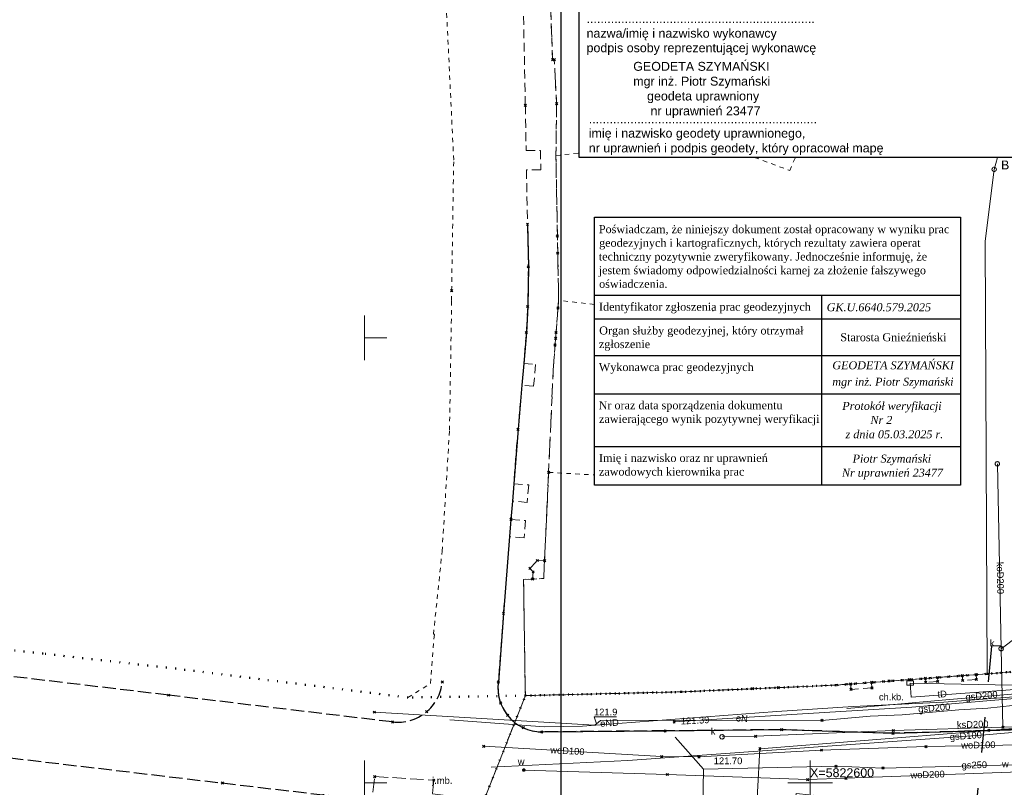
# Model space of a CAD drawing. Extents: x 6472695 to 6473494, y 5822279 to 5823456.
# Tile 6 of 49: x 6472761 to 6472872, y 5822599 to 5822686. Entities that reach past the tile are written whole.
import ezdxf
from ezdxf.enums import TextEntityAlignment as Align

# ---------------------------------------------------------------- set-up
doc = ezdxf.new("R2010")
doc.units = 0
for name, pattern in [('ACAD_ISO02W100', [15, 12, -3]), ('KROPK2', [1, 0.05, -0.95]), ('PRZER1-1', [1, 0.5, -0.5]), ('PRZER2-1', [1.5, 1, -0.5]), ('PRZER3-1', [2, 1.5, -0.5])]:
    doc.linetypes.add(name, pattern=pattern)
doc.layers.get('0').update_dxf_attribs({"color": 253, "linetype": 'CONTINUOUS'})
for name, color, linetype, lineweight in [('EGDE', 253, 'CONTINUOUS', 18), ('EGDE_O', 253, 'CONTINUOUS', 18), ('EGPG', 253, 'CONTINUOUS', 18), ('EGUG', 253, 'CONTINUOUS', 18), ('EGUG_O', 253, 'CONTINUOUS', 18), ('GESJAE', 253, 'CONTINUOUS', 50), ('GSPPRB', 253, 'CONTINUOUS', 18), ('GUPPRZ_O', 253, 'CONTINUOUS', 18), ('OTKC', 253, 'CONTINUOUS', 18), ('OTKC_O', 253, 'CONTINUOUS', 18), ('OTKJ', 7, 'CONTINUOUS', 30), ('OTKJ_O', 253, 'CONTINUOUS', 18), ('OTKK', 7, 'CONTINUOUS', 30), ('Ramka sekcyjna', 253, 'CONTINUOUS', 18), ('SUCP', 253, 'CONTINUOUS', 18), ('SUEP', 253, 'CONTINUOUS', 18), ('SUEP_O', 253, 'CONTINUOUS', 18), ('SUGP', 253, 'CONTINUOUS', 18), ('SUGP_O', 253, 'CONTINUOUS', 18), ('SUKP', 253, 'CONTINUOUS', 18), ('SUKP_O', 253, 'CONTINUOUS', 18), ('SUKS', 253, 'CONTINUOUS', 18), ('SUKS_O', 253, 'CONTINUOUS', 18), ('SUPW', 253, 'CONTINUOUS', 18), ('SUPW_O', 253, 'CONTINUOUS', 18), ('SUTP', 253, 'CONTINUOUS', 18), ('SUTP_O', 253, 'CONTINUOUS', 18), ('SUWP', 253, 'CONTINUOUS', 18), ('SUWP_O', 253, 'CONTINUOUS', 18), ('SUWW', 253, 'CONTINUOUS', 18), ('SUWW_O', 253, 'CONTINUOUS', 18)]:
    doc.layers.add(name, color=color, linetype=linetype, lineweight=lineweight)
doc.styles.add('Arial', font='Arial')

# ---------------------------------------------------------------- blocks, each defined once
blk = doc.blocks.new('D_GSPPRB0')
at = {"color": 0, "lineweight": 18}
for points in [[(-0.12726, -0.12726), (0.12726, 0.12726)], [(-0.12726, 0.12726), (0.12726, -0.12726)]]:
    blk.add_lwpolyline(points, dxfattribs=at)
blk = doc.blocks.new('D_GEPPGD1_2')
blk.add_hatch(color=0).paths.add_polyline_path([(0, -0.045), (0.013906, -0.042798), (0.02645, -0.036406), (0.036406, -0.02645), (0.042798, -0.013906), (0.045, 0), (0.042798, 0.013906), (0.036406, 0.02645), (0.02645, 0.036406), (0.013906, 0.042798), (0, 0.045), (-0.013906, 0.042798), (-0.02645, 0.036406), (-0.036406, 0.02645), (-0.042798, 0.013906), (-0.045, 0), (-0.042798, -0.013906), (-0.036406, -0.02645), (-0.02645, -0.036406), (-0.013906, -0.042798)])
blk = doc.blocks.new('D_GUPKSD1_1')
at = {"color": 0}
blk.add_lwpolyline([(0, 0.25), (0.064705, 0.241481), (0.125, 0.216506), (0.176777, 0.176777), (0.216506, 0.125), (0.241481, 0.064705), (0.25, 0), (0.241481, -0.064705), (0.216506, -0.125), (0.176777, -0.176777), (0.125, -0.216506), (0.064705, -0.241481), (0, -0.25), (-0.064705, -0.241481), (-0.125, -0.216506), (-0.176777, -0.176777), (-0.216506, -0.125), (-0.241481, -0.064705), (-0.25, 0), (-0.241481, 0.064705), (-0.216506, 0.125), (-0.176777, 0.176777), (-0.125, 0.216506), (-0.064705, 0.241481)], close=True, dxfattribs=at)
blk = doc.blocks.new('D_GUPIWZ1_1')
at = {"color": 0}
blk.add_lwpolyline([(0, 0.25), (0.064705, 0.241481), (0.125, 0.216506), (0.176777, 0.176777), (0.216506, 0.125), (0.241481, 0.064705), (0.25, 0), (0.241481, -0.064705), (0.216506, -0.125), (0.176777, -0.176777), (0.125, -0.216506), (0.064705, -0.241481), (0, -0.25), (-0.064705, -0.241481), (-0.125, -0.216506), (-0.176777, -0.176777), (-0.216506, -0.125), (-0.241481, -0.064705), (-0.25, 0), (-0.241481, 0.064705), (-0.216506, 0.125), (-0.176777, 0.176777), (-0.125, 0.216506), (-0.064705, 0.241481)], close=True, dxfattribs=at)
blk = doc.blocks.new('D_GUPWZA1')
blk.add_hatch(color=0).paths.add_polyline_path([(-0.2, 0), (-0.193185, -0.051764), (-0.173205, -0.1), (-0.141421, -0.141421), (-0.1, -0.173205), (-0.051764, -0.193185), (0, -0.2), (0.051764, -0.193185), (0.1, -0.173205), (0.141421, -0.141421), (0.173205, -0.1), (0.193185, -0.051764), (0.2, 0), (0.193185, 0.051764), (0.173205, 0.1), (0.141421, 0.141421), (0.1, 0.173205), (0.051764, 0.193185), (0, 0.2), (-0.051764, 0.193185), (-0.1, 0.173205), (-0.141421, 0.141421), (-0.173205, 0.1), (-0.193185, 0.051764)])
blk = doc.blocks.new('D_GUPIWZ1_3')
at = {"color": 0}
blk.add_lwpolyline([(0.375, -0.25), (-0.375, -0.25), (-0.375, 0.25), (0.375, 0.25)], close=True, dxfattribs=at)
blk = doc.blocks.new('D_GEPPGD1_1')
at = {"color": 0}
blk.add_lwpolyline([(0, 0.25), (0.077254, 0.237764), (0.146946, 0.202254), (0.202254, 0.146946), (0.237764, 0.077254), (0.25, 0), (0.237764, -0.077254), (0.202254, -0.146946), (0.146946, -0.202254), (0.077254, -0.237764), (0, -0.25), (-0.077254, -0.237764), (-0.146946, -0.202254), (-0.202254, -0.146946), (-0.237764, -0.077254), (-0.25, 0), (-0.237764, 0.077254), (-0.202254, 0.146946), (-0.146946, 0.202254), (-0.077254, 0.237764)], close=True, dxfattribs=at)
blk = doc.blocks.new('G$C47A62AB3')
blk.add_line((25.95, -27.43), (25.95, -72.24))
at = {"linetype": 'ACAD_ISO02W100', "lineweight": 106}
blk.add_line((66.1, -77.36), (105.46, -77.36), dxfattribs=at)
blk.add_lwpolyline([(0, 0), (120.69, 0), (120.69, -195.14), (0.03, -195.14)], close=True)
at = {"color": 7}
for points in [[(-0.14, -10.54), (120.59, -10.54)], [(60.88, -148.28), (60.88, -10.54)], [(0.03, -21.03), (120.77, -21.03)], [(0.03, -27.43), (120.77, -27.43)], [(120.59, -33.83), (25.95, -33.83)], [(0.03, -40.23), (120.59, -40.23)], [(120.77, -46.64), (25.95, -46.64)], [(-0.14, -53.04), (120.59, -53.04)], [(120.77, -59.44), (0.03, -59.44)], [(120.77, -65.84), (26.21, -65.84)], [(120.77, -72.24), (0.03, -72.24)], [(0.03, -82.73), (120.59, -82.73)], [(0.03, -99.77), (120.59, -99.77)], [(0.03, -106.17), (120.59, -106.17)], [(-0.14, -112.57), (120.59, -112.57)], [(0, -118.97), (120.59, -118.97)], [(0.03, -125.37), (120.59, -125.37)], [(0.03, -131.77), (120.59, -131.77)], [(0.03, -138.17), (120.59, -138.17)]]:
    blk.add_lwpolyline(points, dxfattribs=at)
for points in [[(-0.04, -148.28), (120.69, -148.28)], [(120.59, -195.14), (0.03, -195.14)]]:
    blk.add_lwpolyline(points)
at = {"color": 7, "attachment_point": 1, "style": 'Arial'}
for s, insert, char_height, width in [('{\\fArial|b1|i0|c238|p34;MAPA DO CELÓW PROJEKTOWYCH}', (29.68, -2.04), 2.5, 64.9903), ('{\\fArial|b1|i0|c238|p34;Oznaczenie kancelaryjne zgłoszenia}', (0.87, -12.27), 2.5, 64.9903), ('{\\fArial|b1|i0|c238|p34;GK.U.6640.579.2025}', (62.07, -14.43), 2.5, 64.9903), ('{\\fArial|b1|i0|c238|p34;pracy geodezyjnej}', (0.87, -16.72), 2.5, 64.9903), ('{\\fArial|b1|i0|c238|p34;Nazwa miejscowości}', (1.08, -22.94), 2.5, 64.9903), ('{\\fArial|b1|i0|c238|p34;Gniezno}', (62.07, -22.94), 2.5, 64.9903), ('{\\fArial|b1|i0|c238|p34;identyfikator}', (27.34, -29.37), 2.5, 64.9903), ('{\\fArial|b1|i0|c238|p34;300301_1}', (62.11, -29.37), 2.5, 64.9903), ('{\\fArial|b1|i0|c238|p34;ewidencyjna}', (1.43, -33.08), 2.5, 64.9903), ('{\\fArial|b1|i0|c238|p34;nazwa}', (27.34, -35.75), 2.5, 64.9903), ('{\\fArial|b1|i0|c238|p34;Gniezno}', (62.26, -35.75), 2.5, 64.9903), ('{\\fArial|b1|i0|c238|p34;identyfikator}', (27.34, -42.18), 2.5, 64.9903), ('{\\fArial|b1|i0|c238|p34;0001}', (62.33, -42.18), 2.5, 64.9903), ('{\\fArial|b1|i0|c238|p34;ewidencyjny}', (1.22, -46.19), 2.5, 64.9903), ('{\\fArial|b1|i0|c238|p34;Gniezno}', (61.97, -48.56), 2.5, 64.9903), ('{\\fArial|b1|i0|c238|p34;nazwa}', (27.34, -48.56), 2.5, 64.9903), ('{\\fArial|b1|i0|c238|p34;1:500}', (62.36, -54.93), 2.5, 64.9903), ('{\\fArial|b1|i0|c238|p34;Nazwa układu}', (1.22, -61.55), 2.5, 64.9903), ('{\\fArial|b1|i0|c238|p34;prostokątnych}', (26.96, -61.34), 2.5, 64.9903), ('{\\fArial|b1|i0|c238|p34;2000 południk 18}', (61.98, -61.28), 2.5, 64.9903), ('{\\fArial|b1|i0|c238|p34;współrzędnych}', (0.44, -65.4), 2.5, 64.9903), ('{\\fArial|b1|i0|c238|p34;układu wysokości}', (26.96, -67.76), 2.5, 64.9903), ('{\\fArial|b1|i0|c238|p34;PL-EVRF-2007NH}', (62.22, -67.78), 2.5, 64.9903), ('{\\fArial|b1|i0|c238|p34;Oznaczenie granic obszaru, który }', (1.21, -74.15), 2.5, 64.9903), ('{\\fArial|b1|i0|c238|p34;był przedmiotem aktualizacji }', (1.21, -78.25), 2.5, 64.9903), ('{\\fArial|b0|i0|c238|p34;Informacja o służebnościach gruntowych}', (1.06, -84.53), 2.35, 64.9903), ('{\\fArial|b0|i0|c238|p34;Wykonanie niniejszej mapy nie było poprzedzone}', (61.93, -86.04), 1.8, 64.9903), ('{\\fArial|b0|i0|c238|p34;mających wpływ na zagospodarowanie}', (1.06, -88.18), 2.35, 64.9903), ('{\\fArial|b0|i0|c238|p34;ustaleniami dotyczącymi ewentualnych służebności}', (61.93, -88.94), 1.8, 64.9903), ('{\\fArial|b0|i0|c238|p34;gruntów, zlokalizowanych w granicach}', (1.06, -91.88), 2.35, 64.9903), ('{\\fArial|b0|i0|c238|p34;gruntowych, obciążających grunty położone w}', (61.93, -91.76), 1.8, 64.9903), ('{\\fArial|b0|i0|c238|p34;granicach projektowanej inwestycji budowlanej.}', (61.93, -94.66), 1.8, 64.9903), ('{\\fArial|b0|i0|c238|p34;projektowanej inwestycji}', (1.06, -95.56), 2.35, 64.9903), ('{\\fArial|b1|i0|c238|p34;Data opracowania mapy}', (1.18, -101.7), 2.5, 64.9903), ('{\\fArial|b1|i0|c238|p34;19 lutego 2025 r.}', (62.03, -101.7), 2.5, 64.9903), ('{\\fArial|b1|i0|c238|p34;Arkusz mapy ewid. nr}', (1.07, -108.13), 2.5, 64.9903), ('{\\fArial|b1|i0|c238|p34;10, 20, 28}', (62.04, -108.13), 2.5, 64.9903), ('{\\fArial|b1|i0|c238|p34;wg zasięgu}', (62.06, -114.55), 2.5, 64.9903), ('{\\fArial|b1|i0|c238|p34;Wyszyńskiego, 3 Maja, Dąbrówki}', (62.18, -120.98), 2.5, 64.9903), ('{\\fArial|b1|i0|c238|p34;Księga Wieczysta nr}', (1.34, -127.34), 2.5, 64.9903), ('{\\fArial|b1|i0|c238|p34;wg zasięgu}', (62.2, -127.34), 2.5, 64.9903), ('{\\fArial|b1|i0|c238|p34;Powierzchnia }', (1.34, -133.75), 2.5, 64.9903), ('{\\fArial|b1|i0|c238|p34;wg zasięgu}', (62.23, -133.75), 2.5, 64.9903), ('{\\fArial|b1|i0|c238|p34;6.180.17.14.1.3}', (62.12, -140.14), 2.5, 50.9014)]:
    blk.add_mtext(s, dxfattribs=dict(at, insert=insert, char_height=char_height, width=width))
at = {"attachment_point": 1, "style": 'Arial'}
for s, insert, char_height, width in [('{\\fArial|b1|i0|c238|p34;Jednostka}', (1.36, -29.37), 2.5, 64.9903), ('{\\fArial|b1|i0|c238|p34;Obręb}', (1.15, -42.18), 2.5, 64.9903), ('{\\fArial|b1|i0|c238|p34;Skala mapy}', (1.22, -55.02), 2.5, 64.9903), ('{\\fArial|b1|i0|c238|p34;Działka nr}', (1.35, -114.55), 2.5, 64.9903), ('{\\fArial|b1|i0|c238|p34;Ulica}', (1.35, -120.98), 2.5, 64.9903), ('{\\fArial|b1|i0|c238|p34;Sekcja nr}', (1.21, -140.14), 2.5, 20.0609), ('{\\fArial|b0|i0|c238|p34;..................................................................}', (1.68, -162.96), 2, 64.9903), ('{\\fArial|b0|i0|c238|p34;nazwa/imię i nazwisko wykonawcy}', (1.68, -166.24), 2, 64.9903), ('{\\fArial|b0|i0|c238|p34;podpis osoby reprezentującej wykonawcę}', (1.68, -169.51), 2, 64.9903), ('{\\fArial|b0|i0|c238|p34;..................................................................}', (2.18, -185.46), 2, 64.9903), ('{\\fArial|b0|i0|c238|p34;imię i nazwisko geodety uprawnionego,}', (2.18, -188.7), 2, 64.9903), ('{\\fArial|b0|i0|c238|p34;nr uprawnień i podpis geodety, który opracował mapę}', (2.18, -192.01), 2, 71.3822)]:
    blk.add_mtext(s, dxfattribs=dict(at, insert=insert, char_height=char_height, width=width))

msp = doc.modelspace()

# ---------------------------------------------------------------- linework, layer by layer
for points in [[(6472822.06, 5822771.79), (6473122.06, 5822771.79), (6473122.06, 5822561.79), (6472822.06, 5822561.79)], [(6472825.79, 5822663.56), (6472866.89, 5822663.56), (6472866.89, 5822633.43), (6472825.79, 5822633.43)]]:
    msp.add_lwpolyline(points, close=True)
for points in [[(6472825.79, 5822654.78), (6472866.89, 5822654.78)], [(6472851.33, 5822633.43), (6472851.33, 5822654.78)], [(6472825.79, 5822652.11), (6472866.89, 5822652.11)], [(6472825.79, 5822648), (6472866.89, 5822648)], [(6472825.79, 5822643.71), (6472866.89, 5822643.71)], [(6472825.79, 5822637.79), (6472866.89, 5822637.79)]]:
    msp.add_lwpolyline(points)
at = {"linetype": 'PRZER1-1', "ltscale": 8}
msp.add_lwpolyline([(6472903.41, 5822616.65), (6472870.37, 5822615.35), (6472867.43, 5822584.77), (6472899.01, 5822582.35)], dxfattribs=at)
at = {"layer": 'EGDE', "linetype": 'Continuous'}
for points in [[(6472872.52, 5822612.46), (6472869.89, 5822612.25), (6472869.66, 5822660.85), (6472870.66, 5822668.92), (6472871.05, 5822670.26)], [(6472881.1, 5822584.87), (6472863.57, 5822586.95), (6472863.59, 5822587.09), (6472854.94, 5822588.18), (6472854.96, 5822588.31), (6472849.39, 5822589), (6472849.38, 5822588.89), (6472839.21, 5822590.05), (6472839.23, 5822590.26), (6472832.25, 5822591.13), (6472832.23, 5822590.93), (6472824.35, 5822591.85), (6472816.77, 5822592.74), (6472816.79, 5822592.96), (6472813.62, 5822593.33), (6472810.91, 5822591.76), (6472818.04, 5822609.8), (6472835.53, 5822610.22), (6472852.86, 5822610.98), (6472869.89, 5822612.25), (6472872.52, 5822612.46)]]:
    msp.add_lwpolyline(points, dxfattribs=at)
at = {"layer": 'EGUG', "linetype": 'PRZER1-1'}
for points in [[(6472804.86, 5822609.59), (6472807.39, 5822611.17), (6472807.83, 5822616.7), (6472807.73, 5822616.7), (6472808.7, 5822626.03), (6472809.53, 5822639.62), (6472809.77, 5822654.17), (6472809.77, 5822655.29), (6472809.94, 5822666.27), (6472810, 5822669.97), (6472809.01, 5822690.62), (6472807.36, 5822697.54), (6472803.31, 5822704.86), (6472796.55, 5822711.79), (6472785.9, 5822722.07), (6472772.38, 5822730.63), (6472763.06, 5822732.2)], [(6472820.74, 5822691.29), (6472821.09, 5822681.23), (6472821.28, 5822681.24), (6472821.55, 5822676.29), (6472821.47, 5822670.45), (6472821.78, 5822654.2), (6472821.19, 5822646.85), (6472820.65, 5822634.88), (6472820.1, 5822622.95), (6472817.84, 5822622.86), (6472818.04, 5822609.8)], [(6472825.79, 5822653.74), (6472821.78, 5822654.2), (6472821.47, 5822670.45), (6472824.09, 5822670.77)], [(6472843.76, 5822670.26), (6472847.73, 5822668.79), (6472848.34, 5822670.26)], [(6472872.52, 5822612.46), (6472869.89, 5822612.25), (6472852.86, 5822610.98), (6472835.53, 5822610.22), (6472818.04, 5822609.8), (6472817.84, 5822622.86), (6472820.1, 5822622.95), (6472820.65, 5822634.88), (6472825.79, 5822634.59)], [(6472881.1, 5822584.87), (6472863.57, 5822586.95), (6472863.59, 5822587.09), (6472854.94, 5822588.18), (6472854.96, 5822588.31), (6472849.39, 5822589), (6472849.38, 5822588.89), (6472839.21, 5822590.05), (6472839.23, 5822590.26), (6472832.25, 5822591.13), (6472832.23, 5822590.93), (6472824.35, 5822591.85), (6472816.77, 5822592.74), (6472816.79, 5822592.96), (6472813.62, 5822593.33), (6472810.91, 5822591.76), (6472818.04, 5822609.8), (6472835.53, 5822610.22), (6472852.86, 5822610.98), (6472869.89, 5822612.25), (6472872.52, 5822612.46)]]:
    msp.add_lwpolyline(points, dxfattribs=at)
at = {"layer": 'GESJAE', "linetype": 'KROPK2'}
for points in [[(6472872.52, 5822612.46), (6472869.89, 5822612.25), (6472852.86, 5822610.98), (6472835.53, 5822610.22), (6472818.04, 5822609.8), (6472804.86, 5822609.59), (6472778.84, 5822612.83), (6472763.92, 5822614.52), (6472750.27, 5822616.06), (6472748.9, 5822617.61), (6472751.23, 5822637.02), (6472752.12, 5822646), (6472754.16, 5822662.09), (6472757.15, 5822684.84), (6472758.87, 5822698.32)], [(6472785.46, 5822528.85), (6472789.96, 5822539.72), (6472794.03, 5822549.68), (6472798.46, 5822560.5), (6472802.42, 5822570.25), (6472802.32, 5822570.29), (6472803.48, 5822573.16), (6472803.58, 5822573.12), (6472809.87, 5822588.7), (6472809.67, 5822588.78), (6472810.91, 5822591.76), (6472818.04, 5822609.8), (6472835.53, 5822610.22), (6472852.86, 5822610.98), (6472869.89, 5822612.25), (6472872.52, 5822612.46)]]:
    msp.add_lwpolyline(points, dxfattribs=at)
at = {"layer": 'GUPPRZ_O', "linetype": 'Continuous', "flags": 128}
for points in [[(6472871.44, 5822615.07), (6472875.26, 5822617.95), (6472878.34, 5822617.95)], [(6472826.01, 5822606.64), (6472825.75, 5822607.42), (6472828.27, 5822607.42)]]:
    msp.add_lwpolyline(points, dxfattribs=at)
at = {"layer": 'OTKC', "linetype": 'PRZER2-1'}
msp.add_lwpolyline([(6472872.52, 5822612.46), (6472869.89, 5822612.25), (6472868.63, 5822612.16), (6472868.67, 5822611.61), (6472867.13, 5822611.5), (6472867.08, 5822612.04), (6472864.29, 5822611.84), (6472864.33, 5822611.39), (6472862.98, 5822611.29), (6472862.94, 5822611.74), (6472861.15, 5822611.6), (6472858.85, 5822611.43), (6472856.9, 5822611.29), (6472856.94, 5822610.67), (6472854.6, 5822610.5), (6472854.55, 5822611.11), (6472852.86, 5822610.98), (6472846.43, 5822610.7), (6472843.55, 5822610.57), (6472835.53, 5822610.22), (6472818.04, 5822609.8), (6472817.84, 5822622.86), (6472818.85, 5822622.9), (6472818.92, 5822623.71), (6472818.55, 5822624.09), (6472819.4, 5822624.98), (6472820.2, 5822624.95), (6472820.65, 5822634.88), (6472821.19, 5822646.85), (6472821.38, 5822649.19), (6472821.44, 5822649.94), (6472821.49, 5822650.59), (6472821.71, 5822653.33), (6472821.78, 5822654.2), (6472821.68, 5822659.5), (6472821.64, 5822661.43), (6472821.6, 5822663.78), (6472821.47, 5822670.45), (6472821.55, 5822676.29), (6472821.28, 5822681.24), (6472821.09, 5822681.23), (6472820.74, 5822691.29)], dxfattribs=at)
for points in [[(6472817.78, 5822689.14), (6472818.04, 5822676.1), (6472818.13, 5822671.05), (6472819.74, 5822671.05), (6472819.78, 5822668.87), (6472818.17, 5822668.86), (6472818.28, 5822662.75), (6472818.38, 5822657.97), (6472818.31, 5822653.51), (6472818.16, 5822650.59), (6472817.86, 5822647.12), (6472819.18, 5822647.01), (6472818.97, 5822644.56), (6472817.65, 5822644.66), (6472817.22, 5822639.72), (6472816.74, 5822633.6), (6472818.42, 5822633.47), (6472818.26, 5822631.51), (6472816.59, 5822631.66), (6472816.42, 5822629.6), (6472818.07, 5822629.48), (6472817.92, 5822627.51), (6472816.27, 5822627.67), (6472815.59, 5822619.04), (6472815.02, 5822611.33, 0.212926), (6472816.06, 5822607.58, 0.227899), (6472819.89, 5822605.72), (6472833.73, 5822605.84), (6472846.82, 5822605.98), (6472859.31, 5822605.57), (6472870.06, 5822605.89), (6472877.4, 5822606.11)], [(6472885.22, 5822606.38, -0.000024), (6472894.96, 5822608.1)]]:
    msp.add_lwpolyline(points, format="xyb", dxfattribs=at)
at = {"layer": 'OTKJ', "linetype": 'PRZER3-1'}
for points in [[(6472737.57, 5822619.55, -0.209827), (6472736.09, 5822616.51, -0.205269), (6472732.01, 5822615.41), (6472726.59, 5822616.06), (6472716, 5822617.3), (6472701.08, 5822619.07), (6472695.21, 5822610.49), (6472727.24, 5822606.72), (6472754.25, 5822603.52), (6472784.03, 5822599.99), (6472795.31, 5822598.66, -0.24194), (6472798.75, 5822596.59, -0.168015), (6472799.61, 5822593)], [(6472808.71, 5822611.34, -0.422677), (6472803.13, 5822606.84), (6472778.02, 5822609.85), (6472759.36, 5822612.08), (6472749.38, 5822613.31, -0.12023), (6472747.24, 5822614.15, -0.233143), (6472745.14, 5822618.16)], [(6472937.56, 5822617.59), (6472921.15, 5822611.24), (6472917.56, 5822610.07), (6472905.89, 5822607.33), (6472886.24, 5822606.55), (6472884.99, 5822606.37), (6472882.92, 5822606.3), (6472879.44, 5822606.18), (6472877.4, 5822606.11), (6472870.06, 5822605.89), (6472859.31, 5822605.57), (6472846.82, 5822605.98), (6472833.73, 5822605.84), (6472819.89, 5822605.72, -0.227899), (6472816.06, 5822607.58, -0.212926), (6472815.02, 5822611.33)]]:
    msp.add_lwpolyline(points, format="xyb", dxfattribs=at)
at = {"layer": 'OTKK', "linetype": 'Continuous'}
msp.add_lwpolyline([(6472818.28, 5822662.75), (6472818.38, 5822657.97), (6472818.31, 5822653.51), (6472818.16, 5822650.59), (6472817.86, 5822647.12), (6472817.65, 5822644.66), (6472817.22, 5822639.72), (6472816.74, 5822633.6), (6472816.59, 5822631.66), (6472816.42, 5822629.6), (6472816.27, 5822627.67), (6472815.59, 5822619.04), (6472815.02, 5822611.33, 0.212926), (6472816.06, 5822607.58, 0.227899), (6472819.89, 5822605.72), (6472833.73, 5822605.84), (6472846.82, 5822605.98), (6472859.31, 5822605.57), (6472870.06, 5822605.89), (6472877.4, 5822606.11)], format="xyb", dxfattribs=at)
at = {"layer": 'Ramka sekcyjna', "linetype": 'Continuous', "flags": 128}
for points in [[(6472800, 5822647.5), (6472800, 5822652.5)], [(6472800, 5822650), (6472802.5, 5822650)], [(6472800, 5822597.5), (6472800, 5822602.5)], [(6472850, 5822597.5), (6472850, 5822602.5)], [(6472800, 5822600), (6472802.5, 5822600)], [(6472852.5, 5822600), (6472847.5, 5822600)]]:
    msp.add_lwpolyline(points, dxfattribs=at)
at = {"layer": 'SUCP', "linetype": 'PRZER3-1'}
msp.add_lwpolyline([(6472800.47, 5822595), (6472801.13, 5822600.71), (6472807.77, 5822600.3), (6472807.62, 5822598.75), (6472847.9, 5822594.59), (6472848.42, 5822598.81), (6472855.46, 5822598.08), (6472892.5, 5822595.21), (6472892.88, 5822604.75), (6472898.71, 5822604.84)], dxfattribs=at)
at = {"layer": 'SUEP', "linetype": 'Continuous'}
for points in [[(6472809.57, 5822607.09), (6472820.19, 5822606.31), (6472824.45, 5822606.36), (6472846.25, 5822608.02), (6472854.84, 5822608.59), (6472865, 5822609.07), (6472875.83, 5822609.9), (6472878.02, 5822609.68), (6472890.85, 5822609.94), (6472897.16, 5822610.16), (6472903.78, 5822610.47), (6472911.04, 5822611.74), (6472913.86, 5822612.31), (6472925.2, 5822615.99), (6472939.13, 5822621.59), (6472949.34, 5822625.71), (6472957.88, 5822629.47), (6472966.6, 5822633.42), (6472970.33, 5822635.09), (6472971.69, 5822635.11)], [(6472801.1, 5822607.94), (6472825.82, 5822606.49), (6472826.01, 5822606.64), (6472826.46, 5822607), (6472836.11, 5822607.03), (6472851.33, 5822607.01), (6472856.73, 5822607.51), (6472860.33, 5822607.63), (6472866.7, 5822608.2), (6472869.94, 5822608.39), (6472872.72, 5822608.68), (6472875.55, 5822609.11), (6472877.23, 5822608.72), (6472898.32, 5822610.53), (6472903.31, 5822610.91), (6472905.39, 5822611.21)]]:
    msp.add_lwpolyline(points, dxfattribs=at)
at = {"layer": 'SUGP', "linetype": 'Continuous'}
for points in [[(6472854.12, 5822608.34), (6472858.14, 5822608.7), (6472864.38, 5822609.24), (6472881.28, 5822610.7), (6472896.52, 5822610.99), (6472903.69, 5822612.51), (6472910.73, 5822614.04), (6472919.93, 5822615.88), (6472929.04, 5822618.38), (6472936.15, 5822620.29)], [(6472834.74, 5822606.84), (6472848.53, 5822607.73), (6472861.41, 5822608.51), (6472880.5, 5822610.11), (6472895.67, 5822611.38), (6472904.2, 5822612.11), (6472912.09, 5822613.83), (6472920.12, 5822615.46), (6472932.03, 5822618.45), (6472935.89, 5822619.55)], [(6472814.19, 5822601.77), (6472829.53, 5822602.53), (6472869.7, 5822605.39), (6472886.38, 5822606.87), (6472904.43, 5822611), (6472920.1, 5822614.53), (6472922.56, 5822615.39)], [(6472844.36, 5822603.84), (6472855.61, 5822604.74), (6472869.58, 5822605.85), (6472879.56, 5822606.67), (6472884.1, 5822607.04), (6472887.44, 5822607.7), (6472894.85, 5822609.36), (6472904.29, 5822611.48), (6472920.09, 5822615.07)], [(6472834.86, 5822605.12), (6472838.03, 5822601.54), (6472852.91, 5822601.87), (6472858.19, 5822601.67), (6472878.68, 5822602.19), (6472880.24, 5822601.17), (6472881.76, 5822599.75), (6472898.24, 5822602.03), (6472914.38, 5822607.53)], [(6472838.03, 5822601.54), (6472852.91, 5822601.87), (6472858.19, 5822601.67), (6472878.68, 5822602.19), (6472880.24, 5822601.17), (6472881.76, 5822599.75), (6472898.24, 5822602.03), (6472914.38, 5822607.53)], [(6472892.99, 5822589.72), (6472881.62, 5822590.77), (6472873.12, 5822591.51), (6472862.53, 5822592.45), (6472843.84, 5822594.08), (6472844.36, 5822603.84)], [(6472838.03, 5822601.54), (6472837.97, 5822597.28), (6472844.21, 5822596.68), (6472871.73, 5822594.49), (6472890.15, 5822592.74)]]:
    msp.add_lwpolyline(points, dxfattribs=at)
at = {"layer": 'SUKP', "linetype": 'Continuous'}
for points in [[(6472871.64, 5822606.24), (6472871.44, 5822615.07), (6472871.02, 5822635.84)], [(6472893.17, 5822607.18), (6472890.39, 5822606.88), (6472871.64, 5822606.24), (6472859.34, 5822605.88), (6472843.9, 5822605.24), (6472840.12, 5822605.17)]]:
    msp.add_lwpolyline(points, dxfattribs=at)
at = {"layer": 'SUTP', "linetype": 'Continuous'}
for points in [[(6472909.59, 5822614.48), (6472890.3, 5822612.36), (6472872.67, 5822610.97), (6472861.24, 5822611.21)], [(6472909.59, 5822614.48), (6472903.75, 5822612.9), (6472889.61, 5822611.75), (6472875.99, 5822610.7), (6472861.33, 5822609.64), (6472861.24, 5822611.21)]]:
    msp.add_lwpolyline(points, dxfattribs=at)
at = {"layer": 'SUWP', "linetype": 'Continuous'}
for points in [[(6473140.32, 5822709.22), (6473139.93, 5822708.7), (6473114.69, 5822699.86), (6473111.14, 5822698.61), (6473105.05, 5822696.28), (6473100.27, 5822694.45), (6473080.87, 5822687.32), (6473065.66, 5822681.32), (6473050.32, 5822673.1), (6473032.17, 5822663.29), (6473009.45, 5822650.96), (6472999.14, 5822645.55), (6472998.41, 5822644), (6472989.87, 5822638.93), (6472984.83, 5822636.15), (6472966.44, 5822628.15), (6472940.07, 5822617.97), (6472918.65, 5822610.34), (6472899.75, 5822603.67), (6472872.49, 5822601.19), (6472854.02, 5822600.52), (6472849.72, 5822600.36), (6472833.97, 5822600.94), (6472817.87, 5822601.44)], [(6472813.37, 5822604.11), (6472833.33, 5822602.95), (6472837.53, 5822602.91), (6472851.28, 5822603.67), (6472863, 5822604.07), (6472875.98, 5822604.3), (6472891.11, 5822604.88), (6472902.71, 5822606.27), (6472903.22, 5822606.29)]]:
    msp.add_lwpolyline(points, dxfattribs=at)

# ---------------------------------------------------------------- block references
at = {"xscale": 0.5, "yscale": 0.5, "zscale": 0.5}
msp.add_blockref('G$C47A62AB3', (6472824.07, 5822767.83), dxfattribs=at)
at = {"layer": 'EGPG', "linetype": 'Continuous'}
for name, p in [('D_GEPPGD1_2', (6472829.5, 5822671.44)), ('D_GEPPGD1_2', (6472848.65, 5822671.01)), ('D_GEPPGD1_2', (6472810, 5822669.97)), ('D_GEPPGD1_2', (6472821.47, 5822670.45)), ('D_GEPPGD1_2', (6472847.73, 5822668.79)), ('D_GEPPGD1_1', (6472870.66, 5822668.92)), ('D_GEPPGD1_2', (6472809.94, 5822666.27)), ('D_GEPPGD1_2', (6472869.66, 5822660.85)), ('D_GEPPGD1_2', (6472809.77, 5822654.17)), ('D_GEPPGD1_2', (6472821.78, 5822654.2)), ('D_GEPPGD1_2', (6472821.19, 5822646.85)), ('D_GEPPGD1_2', (6472809.53, 5822639.62)), ('D_GEPPGD1_2', (6472808.7, 5822626.03)), ('D_GEPPGD1_2', (6472817.84, 5822622.86)), ('D_GEPPGD1_2', (6472820.1, 5822622.95)), ('D_GEPPGD1_2', (6472807.73, 5822616.7)), ('D_GEPPGD1_2', (6472807.83, 5822616.7)), ('D_GEPPGD1_2', (6472763.92, 5822614.52)), ('D_GEPPGD1_2', (6472778.84, 5822612.83)), ('D_GEPPGD1_2', (6472869.89, 5822612.25)), ('D_GEPPGD1_2', (6472807.39, 5822611.17)), ('D_GEPPGD1_2', (6472835.53, 5822610.22)), ('D_GEPPGD1_2', (6472852.86, 5822610.98)), ('D_GEPPGD1_2', (6472804.86, 5822609.59)), ('D_GEPPGD1_2', (6472818.04, 5822609.8))]:
    msp.add_blockref(name, p, dxfattribs=at)
at = {"layer": 'EGPG', "linetype": 'Continuous', "xscale": 1.314809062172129, "yscale": 1.314809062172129, "zscale": 1.314809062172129}
msp.add_blockref('D_GEPPGD1_2', (6472839.08, 5822653.02), dxfattribs=at)
at = {"layer": 'GSPPRB', "linetype": 'Continuous'}
for p in [(6472821.09, 5822681.23), (6472821.28, 5822681.24), (6472821.55, 5822676.29), (6472818.04, 5822676.1), (6472818.28, 5822662.75), (6472821.64, 5822661.43), (6472821.68, 5822659.5), (6472818.38, 5822657.97), (6472809.77, 5822655.29), (6472818.31, 5822653.51), (6472821.71, 5822653.33), (6472818.16, 5822650.59), (6472821.44, 5822649.94), (6472821.49, 5822650.59), (6472821.38, 5822649.19), (6472817.22, 5822639.72), (6472820.65, 5822634.88), (6472816.42, 5822629.6), (6472819.4, 5822624.98), (6472820.2, 5822624.95), (6472818.55, 5822624.09), (6472818.92, 5822623.71), (6472818.85, 5822622.9), (6472815.59, 5822619.04), (6472868.63, 5822612.16), (6472808.71, 5822611.34), (6472815.02, 5822611.33), (6472854.55, 5822611.11), (6472856.9, 5822611.29), (6472858.85, 5822611.43), (6472861.15, 5822611.6), (6472862.94, 5822611.74), (6472862.98, 5822611.29), (6472864.29, 5822611.84), (6472864.33, 5822611.39), (6472867.08, 5822612.04), (6472867.13, 5822611.5), (6472868.67, 5822611.61), (6472843.55, 5822610.57), (6472846.43, 5822610.7), (6472854.6, 5822610.5), (6472856.94, 5822610.67), (6472778.02, 5822609.85), (6472815.27, 5822608.96), (6472801.1, 5822607.94), (6472806.97, 5822608), (6472803.13, 5822606.84), (6472816.06, 5822607.58), (6472834.74, 5822606.84), (6472851.33, 5822607.01), (6472817.8, 5822606.2), (6472819.89, 5822605.72), (6472833.73, 5822605.84), (6472846.82, 5822605.98), (6472859.31, 5822605.57), (6472859.34, 5822605.88), (6472870.06, 5822605.89), (6472871.64, 5822606.24), (6472843.9, 5822605.24), (6472813.37, 5822604.11), (6472844.36, 5822603.84), (6472851.28, 5822603.67), (6472863, 5822604.07), (6472833.33, 5822602.95), (6472837.53, 5822602.91), (6472852.91, 5822601.87), (6472858.19, 5822601.67), (6472784.03, 5822599.99), (6472801.13, 5822600.71), (6472807.77, 5822600.3), (6472833.97, 5822600.94), (6472849.72, 5822600.36), (6472854.02, 5822600.52)]:
    msp.add_blockref('D_GSPPRB0', p, dxfattribs=at)
at = {"layer": 'SUKS', "linetype": 'Continuous'}
for p in [(6472871.02, 5822635.84), (6472840.12, 5822605.17)]:
    msp.add_blockref('D_GUPKSD1_1', p, dxfattribs=at)
at = {"layer": 'SUPW', "linetype": 'Continuous'}
for name, p, rotation in [('D_GUPIWZ1_1', (6472871.44, 5822615.07), 269.9999974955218), ('D_GUPIWZ1_3', (6472861.24, 5822611.21), 0.242434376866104)]:
    msp.add_blockref(name, p, dxfattribs=dict(at, rotation=rotation))
at = {"layer": 'SUWW', "linetype": 'Continuous', "rotation": 178.9850288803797}
msp.add_blockref('D_GUPWZA1', (6472817.87, 5822601.44), dxfattribs=at)

# ---------------------------------------------------------------- texts
at = {"attachment_point": 1, "style": 'Arial'}
for s, insert, char_height, width in [('{\\C162;          GEODETA SZYMAŃSKI\\P          mgr inż. Piotr Szymański\\P              geodeta uprawniony\\P               nr uprawnień 23477}', (6472826.27, 5822680.99), 1, 64.9903), ('{\\fTimes New Roman|b0|i0|c238|p18;Poświadczam, że niniejszy dokument został opracowany w wyniku prac}', (6472826.29, 5822662.65), 0.9009, 119.7946), ('{\\fTimes New Roman|b0|i0|c238|p18;geodezyjnych i kartograficznych, których rezultaty zawiera operat}', (6472826.32, 5822661.12), 0.9009, 119.7946), ('{\\fTimes New Roman|b0|i0|c238|p18;techniczny pozytywnie zweryfikowany. Jednocześnie informuję, że}', (6472826.29, 5822659.58), 0.9009, 119.7946), ('{\\fTimes New Roman|b0|i0|c238|p18;jestem świadomy odpowiedzialności karnej za złożenie fałszywego}', (6472826.28, 5822658.04), 0.9009, 119.7946), ('{\\fTimes New Roman|b0|i0|c238|p18;oświadczenia.}', (6472826.32, 5822656.51), 0.9009, 119.7946), ('{\\fTimes New Roman|b0|i0|c238|p18;Identyfikator zgłoszenia prac geodezyjnych}', (6472826.31, 5822653.94), 0.9009, 119.7946), ('{\\fTimes New Roman|b0|i1|c238|p18;GK.U.6640.579.2025}', (6472851.86, 5822653.88), 0.9009, 119.7946), ('{\\fTimes New Roman|b0|i0|c238|p18;Organ służby geodezyjnej, który otrzymał}', (6472826.33, 5822651.27), 0.9009, 119.7946), ('{\\fTimes New Roman|b0|i0|c238|p18;zgłoszenie}', (6472826.3, 5822649.74), 0.9009, 119.7946), ('{\\fTimes New Roman|b0|i0|c238|p18;Starosta Gnieźnieński}', (6472853.39, 5822650.51), 0.9009, 119.7946), ('{\\fTimes New Roman|b0|i1|c238|p18;GEODETA SZYMAŃSKI}', (6472852.49, 5822647.36), 0.9009, 119.7946), ('{\\fTimes New Roman|b0|i0|c238|p18;Wykonawca prac geodezyjnych}', (6472826.29, 5822647.16), 0.9009, 119.7946), ('{\\fTimes New Roman|b0|i1|c238|p18;mgr inż. Piotr Szymański}', (6472852.49, 5822645.51), 0.9009, 119.7946), ('{\\fTimes New Roman|b0|i0|c238|p18;Nr oraz data sporządzenia dokumentu}', (6472826.27, 5822642.87), 0.9009, 119.7946), ('{\\fTimes New Roman|b0|i1|c238|p18;Protokół weryfikacji}', (6472853.61, 5822642.8), 0.9009, 119.7946), ('{\\fTimes New Roman|b0|i0|c238|p18;zawierającego wynik pozytywnej weryfikacji}', (6472826.31, 5822641.34), 0.9009, 119.7946), ('{\\fTimes New Roman|b0|i1|c238|p18;Nr 2 }', (6472856.77, 5822641.22), 0.9009, 119.7946), ('{\\fTimes New Roman|b0|i1|c238|p18;z dnia 05.03.2025 r.}', (6472853.98, 5822639.61), 0.9009, 119.7946), ('{\\fTimes New Roman|b0|i0|c238|p18;Imię i nazwisko oraz nr uprawnień}', (6472826.31, 5822636.95), 0.9009, 119.7946), ('{\\fTimes New Roman|b0|i1|c238|p18;Piotr Szymański}', (6472854.77, 5822636.88), 0.9009, 119.7946), ('{\\fTimes New Roman|b0|i0|c238|p18;zawodowych kierownika prac}', (6472826.3, 5822635.42), 0.9009, 119.7946), ('{\\fTimes New Roman|b0|i1|c238|p18;Nr uprawnień 23477}', (6472853.57, 5822635.29), 0.9009, 119.7946)]:
    msp.add_mtext(s, dxfattribs=dict(at, insert=insert, char_height=char_height, width=width))
at = {"layer": 'EGDE_O', "linetype": 'Continuous', "style": 'Arial'}
msp.add_text('X=5822600', height=1, dxfattribs=at).set_placement((6472853.59, 5822600.64, 110.8), align=Align.CENTER)
at = {"layer": 'EGUG_O', "linetype": 'Continuous', "style": 'Arial'}
msp.add_text('B', height=1, dxfattribs=at).set_placement((6472871.89, 5822668.91, 10.8), align=Align.CENTER)
at = {"layer": 'GUPPRZ_O', "linetype": 'Continuous', "style": 'Arial'}
for s, p in [('121.9', (6472825.75, 5822607.59, 10.8)), ('121.70', (6472839.19, 5822602.1, 10.8))]:
    msp.add_text(s, height=0.75, dxfattribs=at).set_placement(p)
msp.add_text('121.39', height=0.75, rotation=3.0246, dxfattribs=at).set_placement((6472835.51, 5822606.55, 10.8))
at = {"layer": 'OTKC_O', "linetype": 'Continuous', "style": 'Arial'}
msp.add_text('ch.kb.', height=0.75, dxfattribs=at).set_placement((6472859.12, 5822609.28, 10.8), align=Align.CENTER)
at = {"layer": 'OTKJ_O', "linetype": 'Continuous', "style": 'Arial'}
msp.add_text('j.mb.', height=0.75, dxfattribs=at).set_placement((6472808.72, 5822599.89, 10.8), align=Align.CENTER)
at = {"layer": 'SUEP_O', "linetype": 'Continuous', "style": 'Arial'}
for s, rotation, p in [('eND', 4.3593, (6472827.51, 5822606.36, 10.8)), ('eN', 356.6261, (6472842.32, 5822606.87, 10.8))]:
    msp.add_text(s, height=0.75, rotation=rotation, dxfattribs=at).set_placement(p, align=Align.CENTER)
at = {"layer": 'SUGP_O', "linetype": 'Continuous', "style": 'Arial'}
for s, rotation, p in [('gsD200', 4.9575, (6472869.27, 5822609.42, 10.8)), ('gsD200', 4.7864, (6472863.96, 5822608.05, 10.8)), ('gsD100', 4.078, (6472867.5, 5822604.91, 10.8)), ('gs250', 1.437, (6472868.44, 5822601.64, 10.8)), ('gs250', 1.437, (6472868.44, 5822601.64, 10.8))]:
    msp.add_text(s, height=0.75, rotation=rotation, dxfattribs=at).set_placement(p, align=Align.CENTER)
at = {"layer": 'SUKP_O', "linetype": 'Continuous', "style": 'Arial'}
for s, rotation, p in [('koD200', 271.1625, (6472870.98, 5822623.01, 10.8)), ('ksD200', 1.9472, (6472868.26, 5822606.2, 10.8))]:
    msp.add_text(s, height=0.75, rotation=rotation, dxfattribs=at).set_placement(p, align=Align.CENTER)
at = {"layer": 'SUKS_O', "linetype": 'Continuous', "style": 'Arial'}
msp.add_text('k', height=0.75, dxfattribs=at).set_placement((6472839.37, 5822605.42, 10.8), align=Align.RIGHT)
at = {"layer": 'SUPW_O', "linetype": 'Continuous', "style": 'Arial'}
msp.add_text('k', height=0.75, dxfattribs=at).set_placement((6472870.69, 5822615.32, 10.8), align=Align.RIGHT)
at = {"layer": 'SUTP_O', "linetype": 'Continuous', "style": 'Arial'}
msp.add_text('tD', height=0.75, rotation=4.1264, dxfattribs=at).set_placement((6472864.85, 5822609.6, 10.8), align=Align.CENTER)
at = {"layer": 'SUWP_O', "linetype": 'Continuous', "style": 'Arial'}
for s, rotation, p in [('woD100', 1.0253, (6472868.89, 5822603.88, 10.8)), ('woD100', 356.6705, (6472822.74, 5822603.23, 10.8)), ('woD200', 2.0758, (6472863.2, 5822600.56, 10.8))]:
    msp.add_text(s, height=0.75, rotation=rotation, dxfattribs=at).set_placement(p, align=Align.CENTER)
at = {"layer": 'SUWW_O', "linetype": 'Continuous', "style": 'Arial'}
for p in [(6472817.95, 5822602.02, 10.8), (6472872.29, 5822601.74, 10.8)]:
    msp.add_text('w', height=0.75, dxfattribs=at).set_placement(p, align=Align.RIGHT)

doc.saveas('drawing.dxf')
